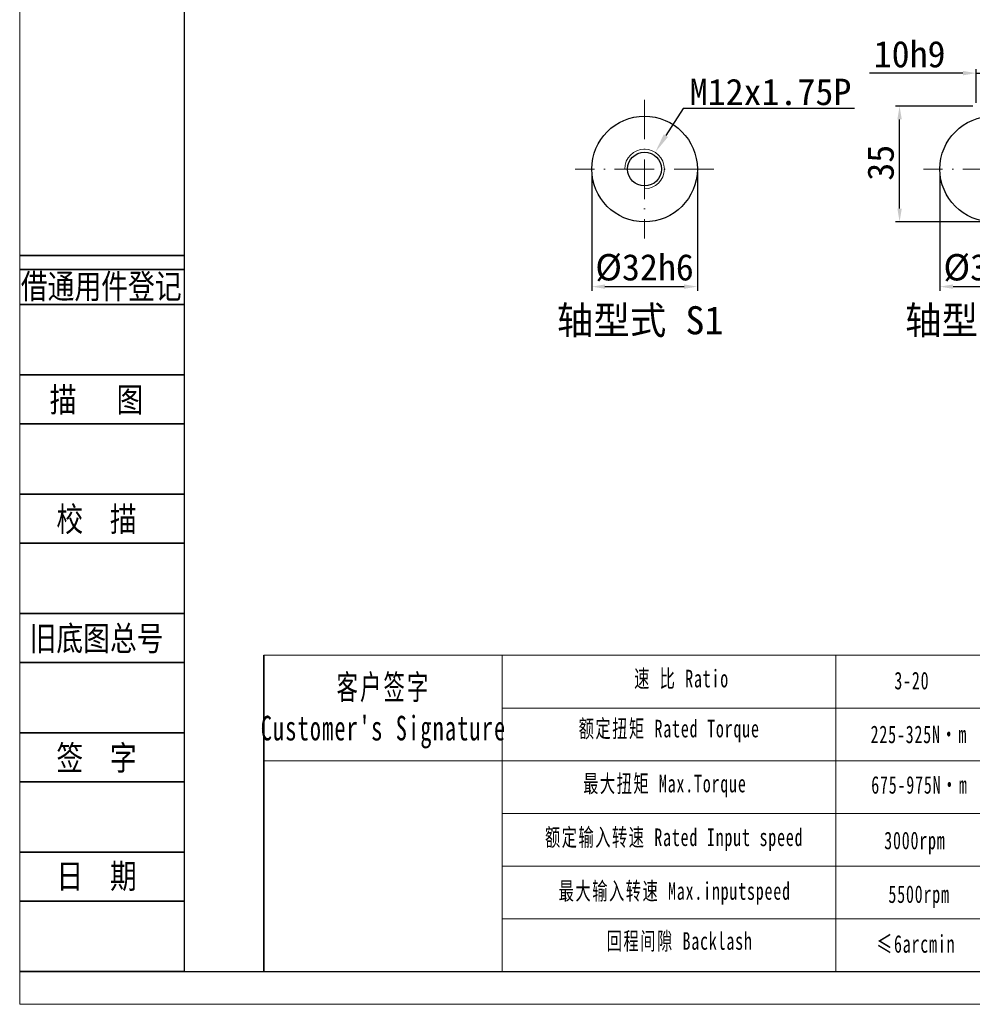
# Model space of a CAD drawing. Header units: millimetres. Extents: x 6158 to 6996, y -682 to -89.
# Tile 1 of 12: x 6158 to 6447, y -682 to -384. Entities that reach past the tile are written whole.
import ezdxf
from ezdxf.enums import TextEntityAlignment as Align

# ---------------------------------------------------------------- set-up
doc = ezdxf.new("R2010")
doc.units = ezdxf.units.MM
doc.header["$PDSIZE"] = -5
doc.linetypes.add('ACAD_ISO10W100', pattern=[18, 12, -3, 0, -3])
doc.layers.get('0').update_dxf_attribs({"lineweight": 18})
doc.layers.get('Defpoints').update_dxf_attribs({"lineweight": 18})
for name, color, linetype, lineweight in [('2细线层', 4, 'Continuous', 35), ('6文字层', 3, 'Continuous', 35), ('7标注层', 4, 'Continuous', 35), ('SLD-0', 7, 'Continuous', 18), ('中心线层', 7, 'ACAD_ISO10W100', 0), ('图框_外框线', 7, 'Continuous', 18), ('尺寸线层', 3, 'Continuous', 18), ('标注线', 7, 'Continuous', 18), ('粗实线', 7, 'Continuous', 40)]:
    doc.layers.add(name, color=color, linetype=linetype, lineweight=lineweight)
doc.styles.add('宋体', font='txt', dxfattribs={"width": 0.8})
doc.styles.add('工程字', font='txt')
doc.styles.add('标准', font='txt', dxfattribs={"width": 0.667})
doc.dimstyles.new('DIMSTYLE_17', dxfattribs={"dimtxt": 8, "dimasz": 12, "dimexe": 0.18, "dimexo": 0.0625, "dimgap": 0.09, "dimtad": 1, "dimtih": 1, "dimtoh": 1, "dimdec": 3, "dimdsep": 46, "dimtxsty": 'Standard', "dimblk": '_CAXARROW', "dimcen": 0.09, "dimdle": 24, "dimadec": 0, "dimazin": 0, "dimtfac": 0.7, "dimtdec": 3, "dimtofl": 0, "dimtmove": 0, "dimatfit": 3, "dimfxl": 1, "dimtolj": 1, "dimarcsym": 0})
doc.dimstyles.new('ISO-25', dxfattribs={"dimtxt": 8, "dimasz": 4, "dimexe": 1.25, "dimexo": 0.625, "dimgap": 1.7, "dimtad": 1, "dimtxsty": '工程字', "dimcen": 2, "dimdle": 8, "dimadec": 0, "dimazin": 0, "dimtfac": 1, "dimtmove": 0, "dimatfit": 3, "dimfxl": 1, "dimarcsym": 0})

# ---------------------------------------------------------------- blocks, each defined once
blk = doc.blocks.new('*D92')
at = {"layer": 'Defpoints', "color": 0}
for p in [(6437.2, -428.89), (6469.2, -428.89), (6469.2, -464.51)]:
    blk.add_point(p, dxfattribs=at)
at = {"layer": '尺寸线层', "color": 0, "lineweight": -2}
for p, q in [((6437.2, -429.89), (6437.2, -465.76)), ((6469.2, -429.89), (6469.2, -465.76)), ((6441.2, -464.51), (6465.2, -464.51))]:
    blk.add_line(p, q, dxfattribs=at)
at = {"layer": '尺寸线层', "color": 0}
for points in [[(6441.2, -463.84), (6441.2, -465.17), (6437.2, -464.51)], [(6465.2, -465.17), (6465.2, -463.84), (6469.2, -464.51)]]:
    blk.add_solid(points, dxfattribs=at)
at = {"layer": '尺寸线层', "color": 0, "insert": (6453.2, -458.81), "char_height": 8, "attachment_point": 5, "style": '工程字'}
blk.add_mtext('%%C32h6', dxfattribs=at)
blk = doc.blocks.new('*D93')
at = {"layer": 'Defpoints', "color": 0}
for p in [(6424.99, -409.89), (6448.2, -409.89), (6453.2, -444.89)]:
    blk.add_point(p, dxfattribs=at)
at = {"layer": '尺寸线层', "color": 0, "lineweight": -2}
for p, q in [((6447.2, -409.89), (6423.74, -409.89)), ((6424.99, -440.89), (6424.99, -413.89)), ((6452.2, -444.89), (6423.74, -444.89))]:
    blk.add_line(p, q, dxfattribs=at)
at = {"layer": '尺寸线层', "color": 0}
for points in [[(6425.66, -413.89), (6424.32, -413.89), (6424.99, -409.89)], [(6424.32, -440.89), (6425.66, -440.89), (6424.99, -444.89)]]:
    blk.add_solid(points, dxfattribs=at)
at = {"layer": '尺寸线层', "color": 0, "insert": (6419.29, -426.99), "char_height": 8, "attachment_point": 5, "rotation": 90, "style": '工程字'}
blk.add_mtext('35', dxfattribs=at)
blk = doc.blocks.new('*D94')
at = {"layer": 'Defpoints', "color": 0}
for p in [(6458.2, -399.85), (6448.2, -409.89), (6458.2, -409.89)]:
    blk.add_point(p, dxfattribs=at)
at = {"layer": '尺寸线层', "color": 0, "lineweight": -2}
for p, q in [((6448.2, -408.89), (6448.2, -398.6)), ((6458.2, -408.89), (6458.2, -398.6)), ((6444.2, -399.85), (6415.84, -399.85)), ((6448.2, -399.85), (6458.2, -399.85)), ((6462.2, -399.85), (6466.2, -399.85))]:
    blk.add_line(p, q, dxfattribs=at)
at = {"layer": '尺寸线层', "color": 0}
for points in [[(6444.2, -400.51), (6444.2, -399.18), (6448.2, -399.85)], [(6462.2, -399.18), (6462.2, -400.51), (6458.2, -399.85)]]:
    blk.add_solid(points, dxfattribs=at)
at = {"layer": '尺寸线层', "color": 0, "insert": (6428.02, -394.15), "char_height": 8, "attachment_point": 5, "style": '工程字'}
blk.add_mtext('10h9', dxfattribs=at)
blk = doc.blocks.new('*D97')
at = {"layer": 'Defpoints', "color": 0}
for p in [(6331.71, -428.89), (6363.71, -428.89), (6363.71, -464.51)]:
    blk.add_point(p, dxfattribs=at)
at = {"layer": '尺寸线层', "color": 0, "lineweight": -2}
for p, q in [((6331.71, -429.89), (6331.71, -465.76)), ((6363.71, -429.89), (6363.71, -465.76)), ((6335.71, -464.51), (6359.71, -464.51))]:
    blk.add_line(p, q, dxfattribs=at)
at = {"layer": '尺寸线层', "color": 0}
for points in [[(6335.71, -463.84), (6335.71, -465.17), (6331.71, -464.51)], [(6359.71, -465.17), (6359.71, -463.84), (6363.71, -464.51)]]:
    blk.add_solid(points, dxfattribs=at)
at = {"layer": '尺寸线层', "color": 0, "insert": (6347.71, -458.81), "char_height": 8, "attachment_point": 5, "style": '工程字'}
blk.add_mtext('%%C32h6', dxfattribs=at)
blk = doc.blocks.new('_CAXARROW')
blk.add_hatch(color=0).paths.add_polyline_path([(0, 0), (-1, 0.125), (-1, -0.125)], flags=0)
blk = doc.blocks.new('*D98')
at = {"layer": 'Defpoints', "color": 0}
for p in [(6350.94, -423.84), (6344.49, -433.95)]:
    blk.add_point(p, dxfattribs=at)
at = {"layer": '尺寸线层', "color": 0, "lineweight": -2}
for p, q in [((6359.4, -410.59), (6354.17, -418.78)), ((6411.35, -410.59), (6359.4, -410.59)), ((6347.62, -428.89), (6347.8, -428.89)), ((6347.71, -428.98), (6347.71, -428.8))]:
    blk.add_line(p, q, dxfattribs=at)
at = {"layer": '尺寸线层', "color": 0, "lineweight": -2, "xscale": 6, "yscale": 6, "zscale": 6, "rotation": 237.4443507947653}
blk.add_blockref('_CAXARROW', (6350.94, -423.84), dxfattribs=at)
at = {"layer": '尺寸线层', "color": 0, "lineweight": 25, "insert": (6385.88, -405.59), "char_height": 8, "attachment_point": 5, "style": '工程字'}
blk.add_mtext('\\A1;M12x1.75P', dxfattribs=at)
blk = doc.blocks.new('_FILLED')
at = {"linetype": 'ByBlock'}
blk.add_hatch(color=0, dxfattribs=at).paths.add_polyline_path([(0, 0), (-1, 0.133), (-1, -0.133)], flags=0)

msp = doc.modelspace()

# ---------------------------------------------------------------- linework, layer by layer
for p, q in [((6304.6094, -576.1487), (6304.6094, -671.9001)), ((6405.6776, -576.1487), (6405.6776, -671.9001))]:
    msp.add_line(p, q)
at = {"layer": '2细线层'}
for p, q in [((6158.4747, -455.0409), (6208.2457, -455.0409)), ((6158.4747, -459.2927), (6208.2457, -459.2927)), ((6158.4747, -469.9223), (6208.2457, -469.9223)), ((6158.4747, -491.1814), (6208.2457, -491.1814)), ((6158.4747, -506.0627), (6208.2457, -506.0627)), ((6158.4747, -527.3219), (6208.2457, -527.3219)), ((6158.4747, -542.2032), (6208.2457, -542.2032)), ((6158.4747, -563.4623), (6208.2457, -563.4623)), ((6158.4747, -578.3437), (6208.2457, -578.3437)), ((6158.4747, -599.6028), (6208.2457, -599.6028)), ((6158.4747, -614.4842), (6208.2457, -614.4842)), ((6158.4747, -635.7433), (6208.2457, -635.7433)), ((6158.4747, -650.6246), (6208.2457, -650.6246)), ((6158.4747, -671.8837), (6208.2457, -671.8837))]:
    msp.add_line(p, q, dxfattribs=at)
at = {"layer": '7标注层', "color": 0}
msp.add_line((6232.38, -576.1487), (6232.38, -671.8837), dxfattribs=at)
at = {"layer": '中心线层', "color": 0}
for p, q in [((6347.7143, -407.8947), (6347.7143, -449.8947)), ((6368.7143, -428.8947), (6326.7143, -428.8947)), ((6474.205, -428.8947), (6432.205, -428.8947))]:
    msp.add_line(p, q, dxfattribs=at)
at = {"layer": '图框_外框线'}
for p, q in [((6232.38, -576.1487), (6986.0895, -576.1487)), ((6304.6094, -592.1222), (6728.2097, -592.1222)), ((6232.38, -608.0956), (6986.0895, -608.0956)), ((6304.6094, -624.069), (6986.0895, -624.069)), ((6304.6094, -640.0424), (6986.0895, -640.0424)), ((6304.6094, -656.0158), (6986.0895, -656.0158))]:
    msp.add_line(p, q, dxfattribs=at)
at = {"layer": '图框_外框线', "color": 3}
msp.add_lwpolyline([(6158.3839, -681.8561), (6996.0619, -681.8561), (6996.0619, -89.4981), (6158.3839, -89.4981)], close=True, dxfattribs=at)
at = {"layer": '图框_外框线', "color": 3, "lineweight": 25}
msp.add_lwpolyline([(6208.2457, -671.8837), (6986.0895, -671.8837), (6986.0895, -99.4704), (6208.2457, -99.4704)], close=True, dxfattribs=at)
at = {"layer": '标注线', "color": 0}
msp.add_arc((6347.7143, -428.8947), 6, 270, 180, dxfattribs=at)
at = {"layer": '粗实线', "lineweight": 30}
for centre, radius in [((6347.7143, -428.8947), 16), ((6453.205, -428.8947), 16), ((6347.7143, -428.8947), 5.125)]:
    msp.add_circle(centre, radius, dxfattribs=at)

# ---------------------------------------------------------------- texts
at = {"layer": '6文字层', "color": 3, "style": '宋体', "width": 0.8}
for s, p in [('借通用件登记', (6183.0903, -464.3256)), ('描   图', (6181.6718, -498.6221)), ('校  描', (6181.6718, -534.7625)), ('旧底图总号', (6181.6718, -570.903)), ('签  字', (6181.6718, -607.0435)), ('日  期', (6181.6851, -642.9718))]:
    msp.add_text(s, height=7.44069, dxfattribs=at).set_placement(p, align=Align.MIDDLE)
at = {"layer": 'SLD-0', "color": 1, "attachment_point": 2, "style": '标准'}
for s, insert, char_height, width in [("\\T1.1;客户签字\\PCustomer's Signature", (6268.6192, -582.059), 7.454262, 92.731793), ('\\T1.1;速 比 Ratio', (6358.9305, -580.541), 5.324473, 43.505794), ('{\\T1.1;3-20}', (6428.7104, -581.1551), 5.324473, 22.638547), ('\\T1.1;额定扭矩 Rated Torque', (6355.1879, -595.688), 5.324473, 94.534562), ('\\T1.1;225-325N·m', (6430.8222, -597.4341), 5.324473, 44.100612), ('\\T1.1;最大扭矩 Max.Torque', (6353.878, -612.331), 5.324473, 62.850117), ('\\T1.1;675-975N·m', (6431.0112, -612.7283), 5.324473, 52.95431), ('\\T1.1;额定输入转速 Rated Input speed', (6356.685, -628.5999), 5.324473, 83.558805), ('\\T1.1;3000rpm', (6429.6313, -629.5685), 5.324473, 36.687779), ('\\T1.1;最大输入转速 Max.inputspeed ', (6356.8721, -644.8689), 5.324473, 84.041524), ('\\T1.1;5500rpm', (6430.9021, -645.8263), 5.324473, 116.423913), ('\\T1.1;回程间隙 Backlash', (6358.3691, -660.0159), 5.324473, 68.144454), ('\\T1.1;≤6arcmin ', (6429.9285, -660.898), 5.324473, 40.958425)]:
    msp.add_mtext(s, dxfattribs=dict(at, insert=insert, char_height=char_height, width=width))
at = {"layer": '标注线', "color": 0, "lineweight": 20, "char_height": 8.5, "attachment_point": 5, "style": '工程字'}
for s, insert in [('轴型式 S1', (6346.4068, -475.1655)), ('轴型式 S2', (6451.8975, -475.1655))]:
    msp.add_mtext(s, dxfattribs=dict(at, insert=insert))

# ---------------------------------------------------------------- dimensions: what is measured, and where the dimension line sits
at = {"layer": '尺寸线层'}
for base, p1, p2, text, picture, middle in [((6458.205, -399.8476), (6448.205, -409.8947), (6458.205, -409.8947), '<>h9', '*D94', (6428.0245, -399.8476)), ((6363.7143, -464.5058), (6331.7143, -428.8947), (6363.7143, -428.8947), '%%C<>h6', '*D97', (6347.7143, -464.5058)), ((6469.205, -464.5058), (6437.205, -428.8947), (6469.205, -428.8947), '%%C<>h6', '*D92', (6453.205, -464.5058))]:
    dim = msp.add_linear_dim(base=base, p1=p1, p2=p2, text=text, dimstyle='ISO-25', override={"dimexo": 1, "dimtxsty": '工程字'}, dxfattribs=at)
    dim.commit()
    dim.dimension.update_dxf_attribs({"geometry": picture, "text_midpoint": middle, "dimtype": 160})
at = {"layer": '尺寸线层', "lineweight": 25}
dim = msp.add_diameter_dim_2p(p1=(6344.4856, -433.9519), p2=(6350.943, -423.8375), text='M12x1.75P', dimstyle='DIMSTYLE_17', override={"dimasz": 6, "dimgap": 1, "dimtxsty": '工程字', "dimtol": 0, "dimldrblk": '_FILLED'}, dxfattribs=at)
dim.commit()
dim.dimension.update_dxf_attribs({"geometry": '*D98', "text_midpoint": (6385.8777, -410.5866), "dimtype": 163})
at = {"layer": '尺寸线层'}
dim = msp.add_linear_dim(base=(6424.9897, -409.8947), p1=(6453.205, -444.8947), p2=(6448.205, -409.8947), angle=90, dimstyle='ISO-25', override={"dimexo": 1, "dimtxsty": '工程字'}, dxfattribs=at)
dim.commit()
dim.dimension.update_dxf_attribs({"geometry": '*D93', "text_midpoint": (6424.9897, -426.9916), "dimtype": 160})

doc.saveas('drawing.dxf')
